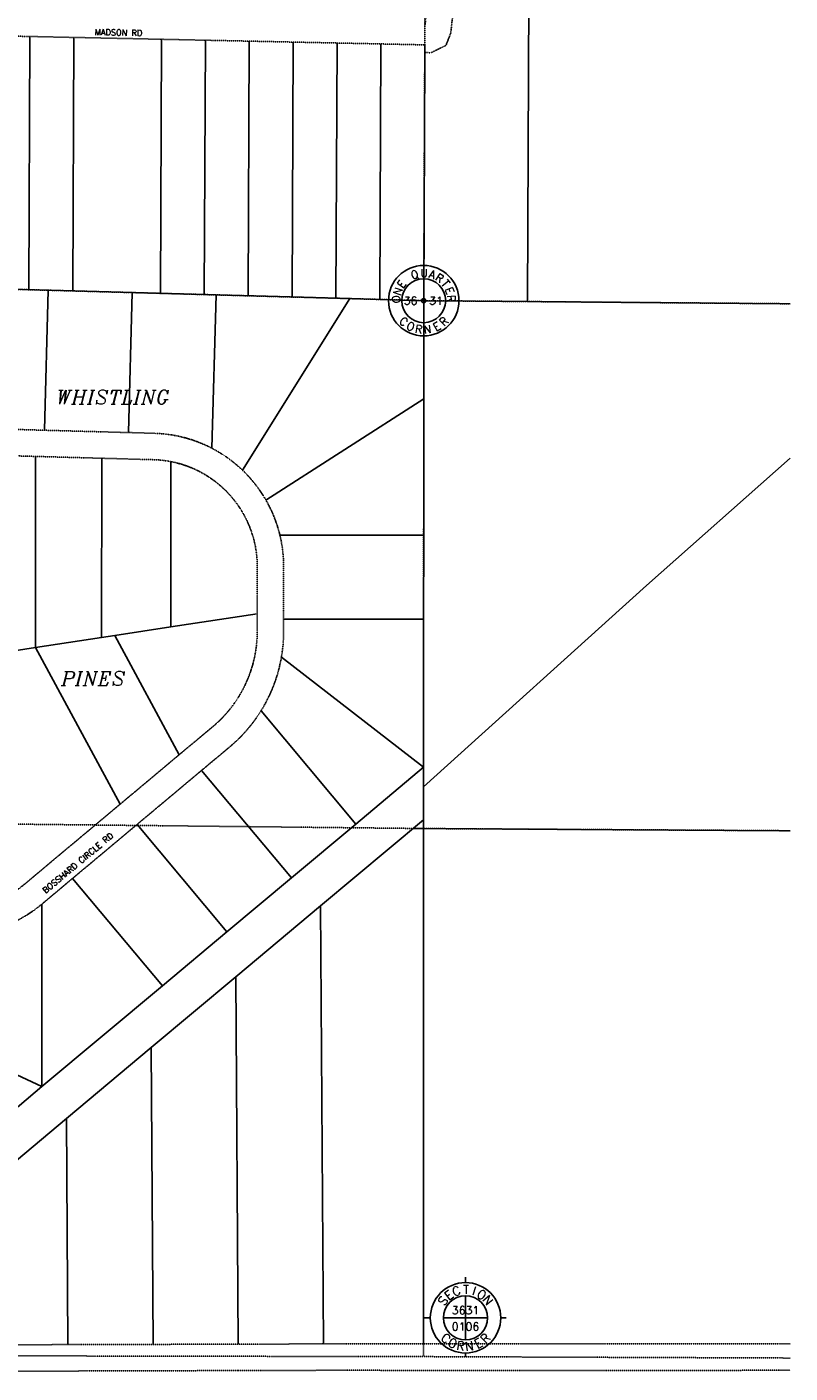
# Model space of a CAD drawing. Extents: x 382064 to 394843, y 99495 to 121971.
# Tile 8 of 36: x 392901 to 394809, y 99812 to 103177. Entities that reach past the tile are written whole.
import ezdxf
from ezdxf.enums import TextEntityAlignment as Align

# ---------------------------------------------------------------- set-up
doc = ezdxf.new("R2010")
doc.units = 0
doc.header["$LTSCALE"] = 0.005
doc.header["$MEASUREMENT"] = 0
for name, pattern in [('DASHED', [0.75, 0.5, -0.25]), ('Erwl', [0.8, 0.175, -0.05, 0.35, -0.05, 0.175]), ('HIDDEN2', [0.1875, 0.125, -0.0625]), ('PHANTOM', [2.5, 1.25, -0.25, 0.25, -0.25, 0.25, -0.25])]:
    doc.linetypes.add(name, pattern=pattern)
for name, color, linetype in [('17N', 7, 'Continuous'), ('27N', 7, 'Continuous'), ('30D', 1, 'DASHED'), ('30F', 1, 'PHANTOM'), ('30Q', 1, 'PHANTOM'), ('30S', 1, 'PHANTOM'), ('Y', 2, 'Continuous')]:
    doc.layers.add(name, color=color, linetype=linetype)
doc.layers.add('E_RW_Existing', color=1, linetype='Erwl', lineweight=25)
doc.layers.add('E_RW_Property', color=1, linetype='Continuous', lineweight=25)
doc.styles.add('CONDO', font='ITALICC.shx', dxfattribs={"height": 35})
doc.styles.add('DIM', font='SIMPLEX', dxfattribs={"height": 20})
doc.styles.add('R', font='ROMANS.shx', dxfattribs={"height": 35})
doc.styles.add('T', font='TXT.shx', dxfattribs={"height": 20})

# ---------------------------------------------------------------- blocks, each defined once
blk = doc.blocks.new('S', base_point=(4834.4, 3124.9))
at = {"layer": 'Y'}
for p, q in [((4834.4, 3212.9), (4834.4, 3226.2)), ((4834.4, 3124.9), (4834.4, 3179.9)), ((4746.4, 3124.9), (4731.5, 3124.9)), ((4834.4, 3124.9), (4779.4, 3124.9)), ((4834.4, 3124.9), (4889.4, 3124.9)), ((4834.4, 3124.9), (4834.4, 3069.9)), ((4922.4, 3124.9), (4936.3, 3124.9)), ((4834.4, 3062.4), (4834.4, 3061)), ((4834.4, 3036.9), (4834.4, 3027.7))]:
    blk.add_line(p, q, dxfattribs=at)
for radius in [88, 55, 2]:
    blk.add_circle((4834.4, 3124.9), radius, dxfattribs=at)
at = {"layer": 'Y', "style": 'DIM'}
for s, rotation, p in [('C', 20, (4815.1, 3181.4)), ('I', 343, (4853, 3181.6)), ('S', 54, (4786.8, 3160.9)), ('E', 37, (4799.4, 3173.2)), ('O', 326, (4868.8, 3173.7)), ('N', 309, (4881.6, 3161.5)), ('C', 317.5308, (4777.7, 3065.5)), ('O', 334.5308, (4797.5, 3051.5)), ('R', 351.5308, (4820.6, 3043.9)), ('N', 8.5308, (4844.9, 3043.4)), ('E', 28.5308, (4872.1, 3051.9)), ('R', 45.5308, (4891.8, 3066.1))]:
    blk.add_text(s, height=22, rotation=rotation, dxfattribs=at).set_placement(p, align=Align.CENTER)
blk.add_text('T', height=22, dxfattribs=at).set_placement((4835.6, 3184.6), align=Align.CENTER)
at = {"layer": 'Y', "style": 'T'}
for tag, p in [('SECN', (4834.4, 3133.6)), ('SECS', (4834.4, 3093.1))]:
    blk.add_attdef(tag, text='', height=20, dxfattribs=at).set_placement(p, align=Align.CENTER)
blk = doc.blocks.new('Q', base_point=(2908.2, 2882.1))
at = {"layer": 'Y'}
for radius in [88, 55, 5]:
    blk.add_circle((2908.2, 2882.1), radius, dxfattribs=at)
at = {"layer": 'Y', "style": 'T'}
blk.add_text('U', height=20, dxfattribs=at).set_placement((2909.3, 2941), align=Align.CENTER)
for s, rotation, p in [('E', 54, (2861.2, 2917.6)), ('Q', 20, (2889, 2937.8)), ('A', 343, (2926.4, 2938.2)), ('R', 326, (2942, 2930.4)), ('T', 309, (2954.7, 2918.4)), ('O', 88, (2849.4, 2885.2)), ('N', 71, (2852.8, 2902.3)), ('E', 292, (2963.2, 2903.2)), ('R', 275, (2967, 2886.2)), ('C', 317.5308, (2851.5, 2822.7)), ('O', 334.5308, (2871.3, 2808.7)), ('E', 28.5308, (2945.9, 2809.1)), ('R', 45.5308, (2965.6, 2823.3)), ('R', 351.5308, (2894.4, 2801.1)), ('N', 8.5308, (2918.7, 2800.6))]:
    blk.add_text(s, height=20, rotation=rotation, dxfattribs=at).set_placement(p, align=Align.CENTER)
for tag, p in [('W', (2875.2, 2882.1)), ('N', (2908.2, 2912.9)), ('E', (2939, 2882.1)), ('S', (2908.2, 2850.2))]:
    blk.add_attdef(tag, text='', height=20, dxfattribs=at).set_placement(p, align=Align.MIDDLE)

msp = doc.modelspace()

# ---------------------------------------------------------------- linework, layer by layer
at = {"layer": '30D', "flags": 128}
msp.add_lwpolyline([(394808.6, 101167.9), (393892.5, 101173.4)], dxfattribs=at)
at = {"layer": '30F', "flags": 128}
msp.add_lwpolyline([(393892.5, 101173.4), (392571, 101187.6), (391257.9, 101191.1), (390003.5, 101230.3)], dxfattribs=at)
at = {"layer": '30Q'}
msp.add_line((393892.8, 102492.6), (394808.6, 102484.9), dxfattribs=at)
at = {"layer": '30Q', "flags": 128}
msp.add_lwpolyline([(393892.8, 102492.6), (391023.6, 102572.4)], dxfattribs=at)
at = {"layer": '30S'}
for p, q in [((393892.8, 102492.6), (393898.3, 103814.8)), ((393892.5, 101173.1), (393892.8, 102492.6)), ((393892.2, 99853.6), (393892.5, 101173.1)), ((391256.9, 99858.5), (393892.2, 99853.6)), ((394808.6, 99850.1), (393892.2, 99853.6))]:
    msp.add_line(p, q, dxfattribs=at)
at = {"layer": 'E_RW_Existing', "flags": 128}
for points in [[(393896.2, 103181.9), (393899.8, 103213.6), (393899.2, 103255.8), (393965.2, 103256.8), (393965.9, 103210.4), (393960.3, 103161.2), (393948.4, 103130.7), (393910.1, 103111.6), (393895.4, 103113.5), (393895.5, 103131.9)], [(393895.5, 103131.9), (393343.1, 103143.6), (393235.7, 103145.9), (392578.4, 103159.8)], [(394808.6, 99885.5), (394651.8, 99885.3), (393892.2, 99885.3), (393642.1, 99885.4), (393429.2, 99884.8), (393216.3, 99884.2), (393003.3, 99883.6), (392793.1, 99883), (392574, 99882.3), (392078.1, 99880.9)]]:
    msp.add_lwpolyline(points, dxfattribs=at)
msp.add_lwpolyline([(391827.7, 102400.9), (392069.6, 102224.1), (392315.8, 102044.1), (392387.8, 101991.5, -0.317332), (392406.2, 101936.8, 0.072252), (392392.4, 101842.1), (392392.3, 101737.5, -0.414208), (392342.2, 101687.5), (392115.2, 101687.7), (392025.2, 101687.8, 0.485353), (391966.9, 101613.8, 0.251403), (392004.6, 101571.5, 0.489051), (392084.9, 101621.8), (392134.9, 101621.7), (392342.2, 101621.5, -0.414208), (392392.1, 101571.5), (392391.9, 101348), (392391.8, 101240.4, 0.07403), (392406.2, 101143.3, 0.156319), (392521.7, 100976.1, -0.351576), (392536.5, 100915.3), (392473, 100779.5), (392377.2, 100574.7, 0.892734), (392381.1, 100455.6, 0.613945), (392437, 100546.8), (392519.9, 100724), (392596.3, 100887.3, -0.351576), (392652.5, 100915, 0.23304), (392938.5, 100984.6), (393015.2, 101048.8), (393176.3, 101183.6), (393337.3, 101318.4), (393407.8, 101377.4, 0.079955), (393486.2, 101467.7, 0.096178), (393537.1, 101601.8, 0.042791), (393542.6, 101665.9), (393542.6, 101696.7), (393542.7, 101828.2, 0.059508), (393533.3, 101906.7, 0.071215), (393498.3, 101994.3, 0.071215), (393440.2, 102068.6, 0.071215), (393363.5, 102123.7, 0.113555), (393218.9, 102161.2), (393154.5, 102163), (392944.6, 102168.8), (392734.7, 102174.7, 0.220727), (392477.2, 102063.8, -0.385601), (392410.4, 102056.7), (392108.5, 102277.4), (391868.2, 102453.1)], format="xyb", dxfattribs=at)
msp.add_lwpolyline([(393476.6, 101665.9), (393476.6, 101710.3), (393476.7, 101828.2, 0.358878), (393260.8, 102090.4, 0.041269), (393217.1, 102095.2), (393087.8, 102098.8), (392922.7, 102103.4), (392732.8, 102108.7, 0.422111), (392458.4, 101842), (392458.3, 101783.7), (392458.1, 101555.3), (392457.9, 101347.9), (392457.8, 101240.3, 0.074027), (392469.3, 101162.5, 0.537549), (392896.2, 101035.3), (393133.9, 101234.2), (393281.3, 101357.6), (393365.5, 101428, 0.221975)], format="xyb", close=True, dxfattribs=at)
at = {"layer": 'E_RW_Existing'}
msp.add_lwpolyline([(389588, 99824.8), (389738, 99821.7), (389786, 99820.7), (389806.3, 99820.3), (389943.6, 99817.4), (391256.8, 99812.5), (391916.3, 99813.1), (392078.2, 99814.9), (392574.2, 99816.3), (392793.3, 99817), (393003.5, 99817.6), (393216.5, 99818.2), (393429.4, 99818.8), (393642.2, 99819.4), (393892.2, 99819.3), (394651.8, 99819.3), (394808.6, 99819.5)], dxfattribs=at)
at = {"layer": 'E_RW_Property'}
for p, q in [((394155.4, 103328.9), (394152.5, 102490.4)), ((392905.7, 102520), (392908.4, 103152.8)), ((393015.4, 102517), (393018, 103150.5)), ((393234.8, 102510.9), (393237.4, 103145.9)), ((393344.4, 102507.8), (393347.1, 103143.5)), ((393454.1, 102504.8), (393456.8, 103141.2)), ((393563.8, 102501.7), (393566.4, 103138.9)), ((393673.5, 102498.7), (393676.1, 103136.6)), ((393783.2, 102495.6), (393785.8, 103134.2)), ((393892.8, 102492.6), (393895.4, 103113.5)), ((392954.3, 102518.7), (392744.4, 102524.5)), ((393164.2, 102512.8), (392954.3, 102518.7)), ((393374.2, 102507), (393164.2, 102512.8)), ((393707.9, 102497.7), (393374.2, 102507)), ((393892.8, 102492.6), (393707.9, 102497.7)), ((394152.5, 102490.4), (393892.8, 102492.6)), ((393892.8, 102492.6), (393892.8, 102247.6)), ((394808.6, 102484.9), (394152.5, 102490.4)), ((393892.8, 102247.6), (393892.7, 101906.6)), ((393892.7, 101906.6), (393892.6, 101696.6)), ((393260.7, 101677.4), (393476.6, 101710.3)), ((393120.3, 101656.1), (393260.7, 101677.4)), ((393542.6, 101696.7), (393892.6, 101696.6)), ((393892.6, 101696.6), (393892.5, 101326.6)), ((392922.6, 101626), (393087.7, 101651.1)), ((393087.7, 101651.1), (393120.3, 101656.1)), ((392808.9, 101608.7), (392922.6, 101626)), ((393892.5, 101326.6), (393723, 101184.7)), ((393892.5, 101326.6), (393892.5, 101173.4)), ((393723, 101184.7), (393561.9, 101049.9)), ((393892.5, 101173.4), (393866.5, 101173.7)), ((393892.5, 101173.4), (393892.2, 99885.3)), ((393239.8, 100780.4), (393015.2, 101048.8)), ((393561.9, 101049.9), (393400.9, 100915.2)), ((393400.9, 100915.2), (393239.8, 100780.4)), ((393239.8, 100780.4), (392938.5, 100528.3)), ((393216.3, 99884.2), (393211.6, 100625.8)), ((392938.5, 100528.3), (392652.7, 100289.1))]:
    msp.add_line(p, q, dxfattribs=at)
at = {"layer": 'E_RW_Property', "linetype": 'HIDDEN2'}
msp.add_line((393892.2, 99853.6), (393892.2, 99885.3), dxfattribs=at)
at = {"layer": 'E_RW_Property', "flags": 128}
for points in [[(392944.6, 102168.8), (392954.3, 102518.7)], [(393154.5, 102163), (393164.2, 102512.8)], [(393363.5, 102123.7), (393374.2, 102507)], [(393440.2, 102068.6), (393707.9, 102497.7)], [(393498.3, 101994.3), (393892.8, 102247.6)], [(392922.6, 101626), (392922.7, 102103.4)], [(393087.7, 101651.1), (393087.8, 102098.8)], [(393260.7, 101677.4), (393260.8, 102090.4)], [(394808.6, 102098.9), (394449.9, 101781), (393892.5, 101277.4)], [(393533.3, 101906.7), (393892.7, 101906.6)], [(393120.3, 101656.1), (393281.3, 101357.6)], [(392922.6, 101626), (393133.9, 101234.2)], [(393537.1, 101601.8), (393892.5, 101326.6)], [(393486.2, 101467.7), (393723, 101184.7)], [(393337.3, 101318.4), (393561.9, 101049.9)], [(392321.6, 99881.6), (392574.3, 100093.2), (392790.5, 100274), (392999.6, 100448.7), (393211.6, 100625.8), (393423.3, 100802.9), (393635, 100980), (393892.5, 101195.4)], [(393176.3, 101183.6), (393400.9, 100915.2)], [(393892.5, 101173.4), (394808.6, 101167.9)], [(392938.5, 100984.6), (392938.5, 100528.3)], [(393642.1, 99885.4), (393635, 100980)], [(393429.2, 99884.8), (393423.3, 100802.9)], [(392519.9, 100724), (392938.5, 100528.3)], [(392999.6, 100448.7), (393003.3, 99883.6)]]:
    msp.add_lwpolyline(points, dxfattribs=at)

# ---------------------------------------------------------------- block references
at = {"layer": 'Y'}
for name, p, values in [('Q', (393892.8, 102492.6), {'E': '31', 'W': '36'}), ('S', (393997.3, 99950.6), {'SECS': '0106', 'SECN': '3631'})]:
    msp.add_blockref(name, p, dxfattribs=at).add_auto_attribs(values)

# ---------------------------------------------------------------- texts
at = {"layer": '17N', "style": 'R'}
for s, rotation, p in [('MADSON RD', 358.692, (393070.2, 103156.6)), ('BOSSHARD CIRCLE RD', 39.9237, (392947.8, 101010.3))]:
    msp.add_text(s, height=15, rotation=rotation, dxfattribs=at).set_placement(p)
at = {"layer": '27N', "style": 'CONDO'}
for s, p in [('WHISTLING', (392973.3, 102234.2)), ('PINES', (392986.9, 101531.2))]:
    msp.add_text(s, height=35, dxfattribs=at).set_placement(p)

doc.saveas('drawing.dxf')
